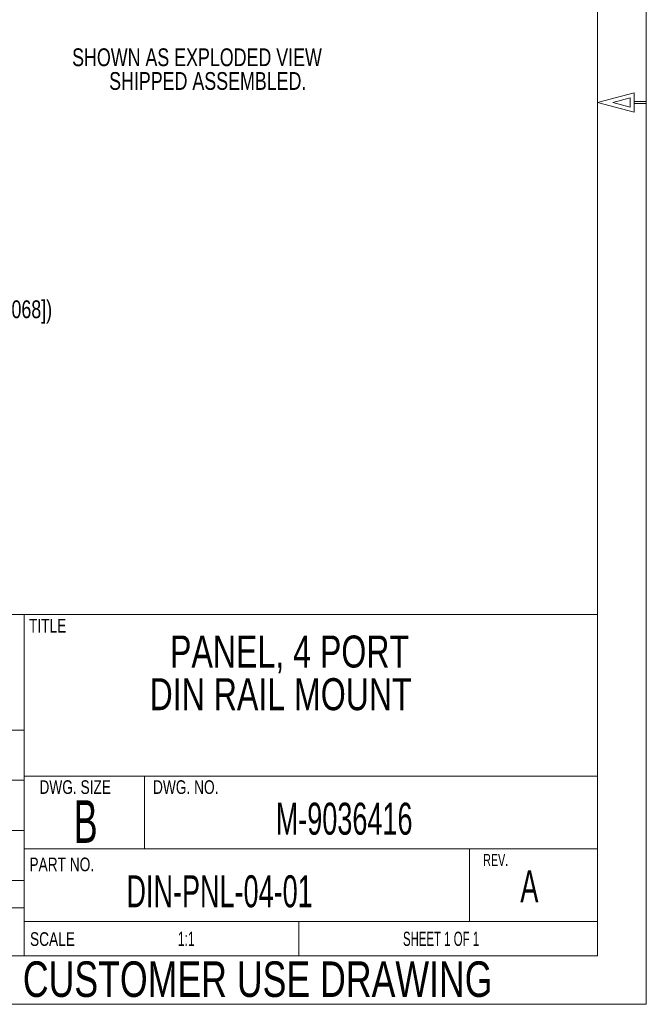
# Model space of a CAD drawing. Header units: millimetres. Extents: x 6 to 426, y 5 to 274.
# Tile 5 of 10: x 333 to 426, y 5 to 152. Entities that reach past the tile are written whole.
import ezdxf

# ---------------------------------------------------------------- set-up
doc = ezdxf.new("R2010")
doc.units = ezdxf.units.MM
doc.header["$PDSIZE"] = -1
doc.layers.add('SLD-0', color=179, linetype='Continuous')
doc.styles.add('SLDTEXTSTYLE1', font='TXT', dxfattribs={"width": 0.75})
doc.styles.add('SLDTEXTSTYLE3', font='TXT', dxfattribs={"width": 0.631579})
doc.styles.add('SLDTEXTSTYLE4', font='TXT', dxfattribs={"width": 0.600436})
doc.styles.add('SLDTEXTSTYLE5', font='TXT', dxfattribs={"width": 0.666709})
doc.dimstyles.new('SLDDIMSTYLE2', dxfattribs={"dimtxt": 2.645833, "dimasz": 3.302, "dimexe": 0, "dimexo": 0.0625, "dimgap": 0.661458, "dimtad": 0, "dimtih": 1, "dimtoh": 1, "dimdec": 0, "dimrnd": 1e-09, "dimzin": 12, "dimdsep": 46, "dimtxsty": 'SLDTEXTSTYLE1', "dimsah": 1, "dimcen": 0.09, "dimadec": 0, "dimazin": 0, "dimtfac": 1, "dimtdec": 0, "dimtofl": 0, "dimtmove": 0, "dimatfit": 3, "dimfxl": 0, "dimfrac": 2, "dimtolj": 1, "dimtzin": 12, "dimarcsym": 0})

# ---------------------------------------------------------------- blocks, each defined once
blk = doc.blocks.new('SW_NOTE_2')
at = {"layer": 'SLD-0', "color": 0, "char_height": 4.7625, "attachment_point": 1, "style": 'SLDTEXTSTYLE1'}
for s, insert in [('PANEL, 4 PORT', (0, 6.12)), ('DIN RAIL MOUNT', (-3.05, -0.23))]:
    blk.add_mtext(s, dxfattribs=dict(at, insert=insert))
blk = doc.blocks.new('SW_NOTE_12')
at = {"layer": 'SLD-0', "color": 0, "char_height": 2.6458, "attachment_point": 1, "style": 'SLDTEXTSTYLE1'}
for s, insert in [('SHOWN AS EXPLODED VIEW', (0, 3.4)), ('SHIPPED ASSEMBLED. ', (5.51, -0.13))]:
    blk.add_mtext(s, dxfattribs=dict(at, insert=insert))
blk = doc.blocks.new('*D21')
at = {"color": 0, "linetype": 'Continuous', "lineweight": -2}
for p, q in [((288.03, 131.34), (331.14, 131.34)), ((331.14, 128.04), (331.14, 110.88)), ((331.14, 82.12), (331.14, 106.91)), ((283.91, 78.82), (331.14, 78.82))]:
    blk.add_line(p, q, dxfattribs=at)
at = {"color": 0, "linetype": 'Continuous'}
for points in [[(330.59, 128.04), (331.69, 128.04), (331.14, 131.34)], [(330.59, 82.12), (331.69, 82.12), (331.14, 78.82)]]:
    blk.add_solid(points, dxfattribs=at)
at = {"layer": 'Defpoints', "color": 0, "linetype": 'Continuous'}
for p in [(287.97, 131.34), (331.14, 131.34), (283.85, 78.82)]:
    blk.add_point(p, dxfattribs=at)
at = {"color": 0, "linetype": 'Continuous', "insert": (331.14, 110.22), "char_height": 2.6458, "attachment_point": 2, "style": 'SLDTEXTSTYLE1'}
blk.add_mtext('\\A1;(53 [2.068])', dxfattribs=at)

msp = doc.modelspace()

# ---------------------------------------------------------------- linework, layer by layer
at = {"layer": 'SLD-0', "lineweight": 15}
for p, q in [((426.339, 273.908), (426.339, 5.43)), ((426.339, 139.814), (426.339, 139.524)), ((5.999, 5.43), (426.339, 5.43))]:
    msp.add_line(p, q, dxfattribs=at)
at = {"layer": 'SLD-0', "color": 7, "linetype": 'Continuous', "lineweight": 15}
for p, q in [((419.1, 12.669), (419.1, 266.669)), ((424.529, 141.117), (419.1, 139.669)), ((424.529, 141.117), (424.529, 138.221)), ((419.1, 139.669), (424.529, 138.221)), ((423.95, 140.363), (421.348, 139.669)), ((421.348, 139.669), (423.95, 138.975)), ((423.95, 140.363), (423.95, 138.975)), ((426.339, 139.814), (424.529, 139.814)), ((426.339, 139.524), (424.529, 139.524)), ((419.1, 63.455), (225.422, 63.455)), ((333.756, 39.37), (333.756, 63.455)), ((251.78, 46.248), (333.756, 46.248)), ((285.546, 38.784), (333.756, 38.784)), ((333.756, 39.37), (419.1, 39.37)), ((333.756, 39.37), (419.1, 39.37)), ((333.756, 39.37), (333.756, 28.575)), ((333.756, 39.37), (419.1, 39.37)), ((351.652, 39.37), (351.652, 28.575)), ((285.546, 31.321), (333.756, 31.321)), ((333.756, 28.575), (419.1, 28.575)), ((333.756, 28.575), (400.05, 28.575)), ((333.756, 28.575), (333.756, 17.78)), ((400.05, 28.575), (400.05, 17.78)), ((400.05, 28.575), (419.1, 28.575)), ((400.05, 28.575), (400.05, 17.78)), ((400.05, 17.78), (400.05, 28.575)), ((419.1, 28.575), (419.1, 17.78)), ((251.78, 23.859), (333.756, 23.859)), ((251.78, 19.773), (333.756, 19.773)), ((333.756, 17.78), (374.65, 17.78)), ((333.756, 17.78), (333.756, 12.669)), ((333.756, 17.78), (400.05, 17.78)), ((333.756, 17.78), (419.1, 17.78)), ((374.65, 17.78), (374.65, 12.669)), ((374.65, 17.78), (419.1, 17.78)), ((374.65, 17.78), (374.65, 12.669)), ((374.65, 12.669), (374.65, 17.78)), ((400.05, 17.78), (419.1, 17.78)), ((419.1, 17.78), (419.1, 12.669)), ((13.238, 12.669), (419.1, 12.669)), ((333.756, 12.669), (374.65, 12.669)), ((374.65, 12.669), (419.1, 12.669))]:
    msp.add_line(p, q, dxfattribs=at)

# ---------------------------------------------------------------- block references
at = {"color": 2, "linetype": 'Continuous'}
msp.add_blockref('SW_NOTE_12', (340.903, 144.336), dxfattribs=at)
at = {"layer": 'SLD-0', "color": 7, "linetype": 'Continuous', "lineweight": 15}
msp.add_blockref('SW_NOTE_2', (355.472, 54.208), dxfattribs=at)

# ---------------------------------------------------------------- texts
at = {"layer": 'SLD-0', "color": 7, "linetype": 'Continuous', "lineweight": 15, "attachment_point": 1}
for s, insert, char_height, style in [('TITLE', (334.482, 62.81), 2.032, 'SLDTEXTSTYLE1'), ('DWG. SIZE', (336.037, 38.781), 2.032, 'SLDTEXTSTYLE1'), ('DWG. NO.', (352.936, 38.781), 2.032, 'SLDTEXTSTYLE1'), ('B', (341.116, 35.812), 6.35, 'SLDTEXTSTYLE3'), ('M-9036416', (371.201, 35.442), 4.7625, 'SLDTEXTSTYLE3'), ('PART NO.', (334.551, 27.273), 2.032, 'SLDTEXTSTYLE1'), ('REV.', (402.082, 27.798), 1.778, 'SLDTEXTSTYLE5'), ('A', (407.6, 25.397), 4.763, 'SLDTEXTSTYLE3'), ('DIN-PNL-04-01', (348.982, 24.637), 4.7625, 'SLDTEXTSTYLE3'), ('SCALE', (334.636, 16.159), 2.032, 'SLDTEXTSTYLE1'), ('1:1', (356.642, 16.24), 2.1167, 'SLDTEXTSTYLE3'), ('SHEET 1 OF 1', (390.129, 16.24), 2.11667, 'SLDTEXTSTYLE4'), ('CUSTOMER USE DRAWING', (333.569, 11.822), 5.29167, 'SLDTEXTSTYLE1')]:
    msp.add_mtext(s, dxfattribs=dict(at, insert=insert, char_height=char_height, style=style))

# ---------------------------------------------------------------- dimensions: what is measured, and where the dimension line sits
at = {"color": 2, "linetype": 'Continuous'}
dim = msp.add_linear_dim(base=(331.143, 131.339), p1=(283.847, 78.82), p2=(287.965, 131.339), angle=90, text='(<>)', dimstyle='SLDDIMSTYLE2', dxfattribs=at)
dim.commit()
dim.dimension.update_dxf_attribs({"geometry": '*D21', "text_midpoint": (331.143, 108.897), "dimtype": 160})

doc.saveas('drawing.dxf')
